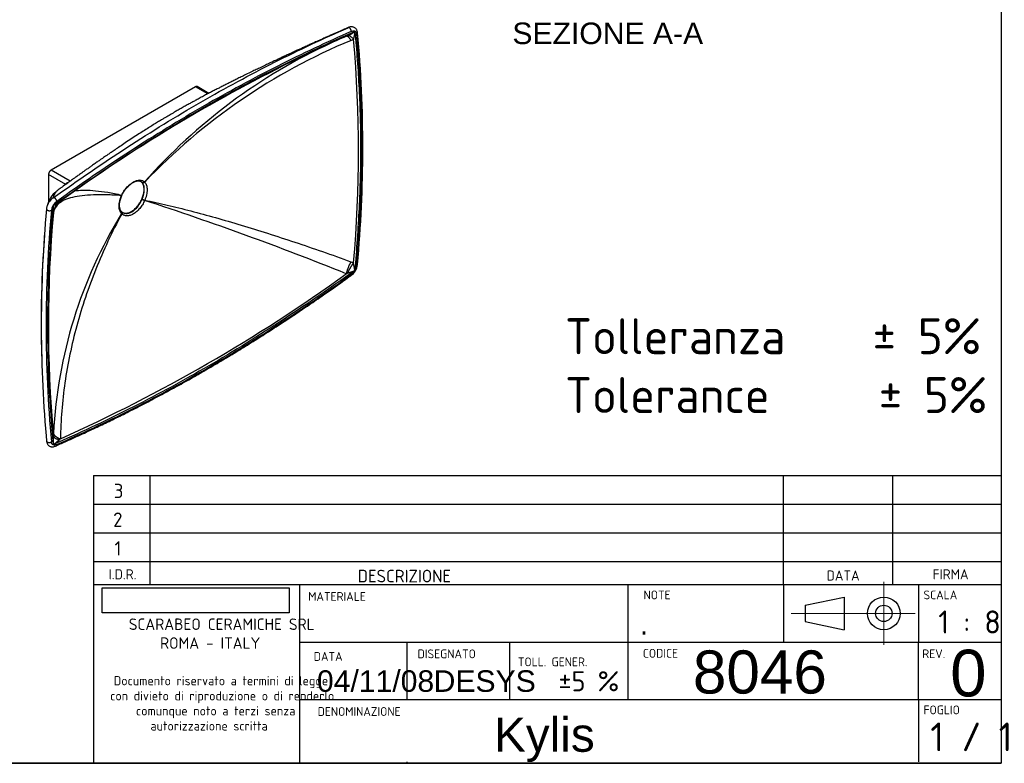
# Model space of a CAD drawing. Header units: millimetres. Extents: x 87 to 2279, y 58 to 1623.
# Tile 2 of 3: x 1183 to 2279, y 58 to 886. Entities that reach past the tile are written whole.
import ezdxf
from ezdxf.enums import TextEntityAlignment as Align
from ezdxf.lldxf.tags import DXFTag

# ---------------------------------------------------------------- set-up
doc = ezdxf.new("R2010")
doc.units = ezdxf.units.MM
for name, color, linetype in [('1', 7, 'Continuous'), ('Default', 7, 'Continuous'), ('KYLIS', 7, 'Continuous'), ('Predefinito', 7, 'Continuous')]:
    doc.layers.add(name, color=color, linetype=linetype)
doc.styles.add('SEACAD_arial_ttf', font='arial.ttf')
doc.styles.add('SEACAD_seiso_ttf', font='seiso.ttf')
doc.styles.add('SEACAD_seiso_ttfB', font='seiso.ttf')
doc.styles.add('SEACAD_seiso_ttfBI', font='seiso.ttf')
tags = doc.linetypes.add('CENTER2', pattern=[28.575, 19.05, -3.175, 3.175, -3.175]).pattern_tags.tags
tags[10:11] = [DXFTag(74, 4), DXFTag(75, 0), DXFTag(340, '0'), DXFTag(46, 0.0), DXFTag(50, 0.0), DXFTag(44, 0.0), DXFTag(45, 0.0)]
tags[8:9] = [DXFTag(74, 4), DXFTag(75, 0), DXFTag(340, '0'), DXFTag(46, 0.0), DXFTag(50, 0.0), DXFTag(44, 0.0), DXFTag(45, 0.0)]
tags[6:7] = [DXFTag(74, 4), DXFTag(75, 0), DXFTag(340, '0'), DXFTag(46, 0.0), DXFTag(50, 0.0), DXFTag(44, 0.0), DXFTag(45, 0.0)]
tags[4:5] = [DXFTag(74, 4), DXFTag(75, 0), DXFTag(340, '0'), DXFTag(46, 0.0), DXFTag(50, 0.0), DXFTag(44, 0.0), DXFTag(45, 0.0)]
picture_1 = doc.add_image_def('image1.jpg', size_in_pixel=(300, 40))

# ---------------------------------------------------------------- blocks, each defined once
blk = doc.blocks.new('SEANNOT_GROUP7')
at = {"layer": 'Default', "color": 7, "linetype": 'Continuous', "lineweight": 0, "style": 'SEACAD_arial_ttf'}
blk.add_text('04/11/08', height=24, dxfattribs=at).set_placement((1513.5, 161.8), align=Align.TOP_LEFT)
blk = doc.blocks.new('SEANNOT_GROUP8')
at = {"layer": 'Default', "color": 7, "linetype": 'Continuous', "lineweight": 0, "style": 'SEACAD_seiso_ttfB'}
blk.add_text('1 / 1', height=32, dxfattribs=at).set_placement((2196.2, 103.7), align=Align.TOP_LEFT)
blk = doc.blocks.new('SEANNOT_GROUP9')
at = {"layer": 'Predefinito', "color": 136, "linetype": 'CENTER2', "lineweight": 9}
for p, q in [((2144.4, 260.1), (2144.4, 190.1)), ((2179.4, 225.1), (2109.4, 225.1))]:
    blk.add_line(p, q, dxfattribs=at)
blk = doc.blocks.new('SEANNOT_GROUP10')
at = {"layer": 'Predefinito', "color": 136, "linetype": 'CENTER2', "lineweight": 9}
blk.add_line((2116.7, 225.1), (2041.4, 225.1), dxfattribs=at)
blk = doc.blocks.new('SEANNOT_GROUP11')
at = {"layer": 'Predefinito', "color": 7, "linetype": 'Continuous', "lineweight": 0, "style": 'SEACAD_arial_ttf'}
blk.add_text('Kylis', height=38, dxfattribs=at).set_placement((1710.6, 109.1), align=Align.TOP_LEFT)
blk = doc.blocks.new('SEANNOT_GROUP13')
at = {"layer": 'Predefinito', "color": 7, "linetype": 'Continuous', "lineweight": 0, "style": 'SEACAD_arial_ttf'}
blk.add_text('DESYS', height=24, dxfattribs=at).set_placement((1643.4, 161.8), align=Align.TOP_LEFT)
blk = doc.blocks.new('SEANNOT_GROUP14')
at = {"layer": 'Predefinito', "color": 7, "linetype": 'Continuous', "lineweight": 0, "style": 'SEACAD_arial_ttf'}
blk.add_text('.', height=24, dxfattribs=at).set_placement((1872.8, 225.4), align=Align.TOP_LEFT)
blk = doc.blocks.new('SEANNOT_GROUP15')
at = {"layer": 'Predefinito', "color": 7, "linetype": 'Continuous', "lineweight": 0, "style": 'SEACAD_arial_ttf'}
blk.add_text('8046', height=48, dxfattribs=at).set_placement((1931.9, 183.9), align=Align.TOP_LEFT)
blk = doc.blocks.new('SEANNOT_GROUP16')
at = {"layer": 'Predefinito', "color": 7, "linetype": 'Continuous', "lineweight": 0, "style": 'SEACAD_arial_ttf'}
blk.add_text('0', height=52, dxfattribs=at).set_placement((2218.3, 184.7), align=Align.TOP_LEFT)

msp = doc.modelspace()

# ---------------------------------------------------------------- linework, layer by layer
at = {"layer": '1', "color": 7, "linetype": 'Continuous'}
for p, q in [((2274.9, 1622.8), (2274.9, 58.3)), ((1265, 378.8), (2274.9, 378.8)), ((2032.7, 257.2), (2032.7, 378.8)), ((2154.3, 257.2), (2154.3, 378.8)), ((1265, 346.8), (2274.9, 346.8)), ((1265, 314.8), (2274.9, 314.8)), ((1265, 282.8), (2274.9, 282.8)), ((1265, 257.2), (2274.9, 257.2)), ((2032.7, 257.2), (2032.7, 193.2)), ((2183.1, 257.2), (2183.1, 193.2)), ((2056.8, 234.2), (2100.3, 243.3)), ((2100.3, 243.3), (2100.3, 206.9)), ((2056.8, 234.2), (2056.8, 216)), ((2056.8, 216), (2100.3, 206.9)), ((1494.2, 193.2), (2274.9, 193.2)), ((2183.1, 129.2), (2183.1, 193.2)), ((1494.2, 129.2), (2274.9, 129.2)), ((2183.1, 129.2), (2183.1, 59.8)), ((2274.9, 58.3), (86.9, 58.3)), ((710.3, 58.5), (2274.9, 58.5))]:
    msp.add_line(p, q, dxfattribs=at)
for radius in [18.2, 9.12]:
    msp.add_circle((2144.4, 225.1), radius, dxfattribs=at)
at = {"layer": 'KYLIS', "color": 7, "linetype": 'Continuous'}
for p, q in [((1546.3, 867.7), (1547.7, 868.3)), ((1554.4, 864.3), (1551.5, 863)), ((1378.3, 811.4), (1217.6, 718.6)), ((1392, 803.5), (1378.3, 811.4)), ((1393.2, 804.1), (1380.3, 811.6)), ((1214.8, 713.7), (1214.8, 683.7)), ((1234, 702.7), (1214.8, 713.7)), ((1239, 706.3), (1217.6, 718.6)), ((1321.7, 705.5), (1321.7, 705.5)), ((1321.9, 705.3), (1321.9, 705.3)), ((1296, 690.4), (1296, 690.4)), ((1296.2, 690.7), (1296.2, 690.7)), ((1296.3, 690.4), (1296.6, 690.8)), ((1321.7, 684.8), (1321.7, 684.8)), ((1321.9, 685.1), (1321.9, 685.1)), ((1220.3, 671.7), (1220.2, 671.4)), ((1296.1, 672.4), (1295.9, 672.5)), ((1296, 670.2), (1296, 670.2)), ((1296.2, 670), (1296.2, 670)), ((1551.3, 616.7), (1554.3, 615.3)), ((1547.7, 603.8), (1546.1, 603.2)), ((1212, 422.7), (1212.5, 417.2)), ((1220.2, 422.5), (1220.3, 425.6)), ((1228, 419.5), (1226.8, 418.5))]:
    msp.add_line(p, q, dxfattribs=at)
for centre, radius, start, end in [((1799.3, 286.5), 641.9, 113.0342, 113.5935), ((1792.9, 289.6), 628.5, 113.1052, 113.6864), ((1517.9, 928.7), 67.4, 296.3101, 304.1565), ((1500.9, 877.2), 55, 346.5061, 355.6218), ((140, 741.3), 1423.6, 354.8022, 5.1845), ((154.7, 742.7), 1409.9, 354.7398, 5.2456), ((1792.9, 289.6), 628.5, 114.7705, 138.563), ((1810.5, 239.7), 675, 112.5566, 136.3762), ((123, 740), 1436.7, 355.022, 4.9646), ((2277.5, -763), 1787.5, 116.2965, 125.9988), ((1319.7, 707.5), 2.88, 254.8532, 315.8164), ((1240.7, 672.6), 28.2, 127.3096, 167.3995), ((1240.7, 672.6), 28.2, 125.1658, 127.1552), ((1229.7, 673.3), 17.4, 123.6689, 170.1192), ((1232, 672.1), 14.2, 124.1918, 173.0583), ((1199.3, 723.4), 48.8, 295.1163, 304.333), ((246.5, -2621.2), 3476.5, 68.0482, 71.9842), ((2626.6, 546.6), 1419.9, 174.7959, 184.9967), ((2622.4, 545.1), 1410.3, 174.7671, 185.2462), ((1229.7, 673.3), 17.4, 170.1192, 173.344), ((2613.8, 546.4), 1400.2, 174.558, 185.458), ((2594.4, 547.1), 1379.8, 174.8325, 185.1005), ((1173.3, 674.1), 47, 356.7949, 6.2325), ((1736.3, 399.9), 516.6, 148.4579, 177.1516), ((1235.7, 670.3), 15.5, 159.9878, 168.8174), ((1299.2, 675), 4.1, 219.7874, 242.5622), ((2515.6, 546.6), 1309.1, 175.5742, 181.5406), ((1493.6, 601.3), 62.3, 5.2622, 13.0616), ((488.7, 2067.4), 1806.1, 294.163, 305.8374), ((1528.1, 663.6), 62.9, 288.1452, 295.949), ((1541.5, 615.3), 17.2, 304.3614, 353.6955), ((1543.6, 614.2), 14.3, 304.1432, 352.8538), ((1152.5, 419.3), 67.8, 354.8136, 2.6515), ((1190.3, 458.4), 54.1, 303.3484, 312.47), ((2594.4, 547.1), 1379.8, 185.1005, 185.1848)]:
    msp.add_arc(centre, radius, start, end, dxfattribs=at)
for points, knots in [([(1220.1, 687.8), (1247.4, 707.3), (1274.7, 726), (1329.5, 761.6), (1356.9, 778.5), (1411.7, 810.1), (1439.1, 824.9), (1493.7, 852.5), (1521, 865.3), (1548.2, 877.2)], [0, 0, 0, 0, 0.25, 0.25, 0.5, 0.5, 0.75, 0.75, 1, 1, 1, 1]), ([(1558.6, 871.6), (1558.6, 871.9), (1558.5, 872.8), (1558.1, 874.1), (1557.5, 875.3), (1556.7, 876.4), (1555.6, 877.2), (1554.4, 877.8), (1553.2, 878.1), (1551.9, 878.2), (1550.6, 878), (1549.2, 877.7), (1548.5, 877.3), (1548.1, 877.2)], [0, 0, 0, 0, 0.07285, 0.179284, 0.276211, 0.366492, 0.453229, 0.548101, 0.633147, 0.717591, 0.818149, 0.927027, 1, 1, 1, 1]), ([(1220, 679.2), (1248, 699.3), (1276, 718.6), (1331.9, 755.1), (1359.9, 772.4), (1415.8, 804.7), (1443.8, 819.7), (1499.8, 847.8), (1527.7, 860.9), (1555.7, 873)], [0, 0, 0, 0, 0.25, 0.25, 0.5, 0.5, 0.75, 0.75, 1, 1, 1, 1]), ([(1551.7, 872.9), (1524.4, 861), (1497.1, 848.2), (1442.5, 820.6), (1415.2, 805.9), (1360.6, 774.3), (1333.3, 757.5), (1278.6, 722.1), (1251.3, 703.4), (1224, 683.8)], [0, 0, 0, 0, 0.25, 0.25, 0.5, 0.5, 0.75, 0.75, 1, 1, 1, 1]), ([(1542.4, 874.7), (1542.3, 874.7), (1541.3, 874.3), (1539.7, 873.5), (1537.7, 872.7), (1535.9, 871.9), (1533.9, 871), (1531.8, 870.1), (1529.7, 869.2), (1528.1, 868.4), (1526.5, 867.7), (1524.7, 866.9), (1522.4, 865.9), (1519.8, 864.8), (1516.7, 863.4), (1513.6, 862), (1511, 860.8), (1509, 859.9), (1507.2, 859.1), (1505.4, 858.3), (1503.3, 857.3), (1500.8, 856.2), (1498.4, 855.1), (1496.4, 854.2), (1494.5, 853.3), (1492.6, 852.5), (1490.4, 851.4), (1488.1, 850.4), (1485.9, 849.4), (1484, 848.5), (1482.2, 847.7), (1480.2, 846.7), (1477.7, 845.6), (1475.2, 844.4), (1472.9, 843.4), (1471, 842.5), (1469.1, 841.6), (1467.1, 840.6), (1464.7, 839.5), (1462.1, 838.3), (1459.7, 837.1), (1457.4, 836.1), (1455.1, 835), (1452.5, 833.7), (1449, 832), (1444.5, 829.9), (1438.9, 827.2), (1433.3, 824.4), (1428, 821.8), (1423.3, 819.5), (1418.9, 817.3), (1414.4, 815), (1410, 812.8), (1405.6, 810.5), (1401.4, 808.4), (1397.1, 806.2), (1392.8, 803.9), (1388.3, 801.6), (1383.7, 799.1), (1379.3, 796.7), (1375.2, 794.5), (1371.2, 792.3), (1366.9, 789.9), (1362.4, 787.4), (1358.1, 785), (1354.4, 782.8), (1351.4, 781), (1348.8, 779.5), (1346.2, 778), (1343.4, 776.3), (1340, 774.3), (1335.9, 771.8), (1331.1, 768.8), (1325.7, 765.5), (1319.9, 761.8), (1313.5, 757.7), (1306.8, 753.4), (1300.3, 749), (1294.2, 745), (1289.1, 741.5), (1284.7, 738.5), (1281.1, 736.1), (1278.4, 734.2), (1275.9, 732.5), (1273.2, 730.7), (1270.1, 728.5), (1266.6, 726), (1263.1, 723.6), (1259.9, 721.3), (1256.9, 719.2), (1254, 717.2), (1251.6, 715.4), (1249.5, 713.9), (1247.4, 712.4), (1245.1, 710.7), (1242, 708.6), (1238.2, 705.8), (1233.7, 702.5), (1228.9, 699), (1225.9, 696.8), (1224.4, 695.7)], [0, 0, 0, 0, 0.001023, 0.008495, 0.013807, 0.018496, 0.024291, 0.031013, 0.037167, 0.041943, 0.045583, 0.051156, 0.057502, 0.065074, 0.074388, 0.084714, 0.091768, 0.097336, 0.102411, 0.107209, 0.113229, 0.121089, 0.128575, 0.134321, 0.139067, 0.144791, 0.151424, 0.158266, 0.164693, 0.170358, 0.175155, 0.180802, 0.188226, 0.196965, 0.20291, 0.207987, 0.213866, 0.219375, 0.226219, 0.234411, 0.242312, 0.247946, 0.25422, 0.262459, 0.271669, 0.285416, 0.301997, 0.320721, 0.335412, 0.349207, 0.362695, 0.374594, 0.389098, 0.401987, 0.413885, 0.427116, 0.439837, 0.452631, 0.467532, 0.481515, 0.492526, 0.504542, 0.51776, 0.531686, 0.544937, 0.556814, 0.565345, 0.572868, 0.581211, 0.590389, 0.600477, 0.614802, 0.630783, 0.648445, 0.66781, 0.688896, 0.711716, 0.734434, 0.754458, 0.771795, 0.786429, 0.798355, 0.807569, 0.814601, 0.823783, 0.835129, 0.84761, 0.860438, 0.871399, 0.882591, 0.892913, 0.901759, 0.90912, 0.915852, 0.923872, 0.934775, 0.948575, 0.965289, 0.984934, 1, 1, 1, 1]), ([(1551.7, 872.9), (1552.4, 873.3), (1553.2, 873.5), (1554, 873.6), (1554.2, 873.6), (1554.5, 873.6), (1554.7, 873.6), (1555.2, 873.6), (1555.5, 873.5), (1555.9, 873.3), (1556.1, 873.3), (1556.3, 873.1), (1556.5, 873), (1556.8, 872.7), (1557, 872.4), (1557.3, 872), (1557.3, 871.8), (1557.5, 871.5), (1557.5, 871.3), (1557.7, 870.8), (1557.7, 870.4), (1557.8, 870)], [0, 0, 0, 0, 0.25, 0.25, 0.3125, 0.3125, 0.375, 0.375, 0.5, 0.5, 0.5625, 0.5625, 0.625, 0.625, 0.75, 0.75, 0.8125, 0.8125, 0.875, 0.875, 1, 1, 1, 1]), ([(1555.7, 873), (1557.7, 851.9), (1559.3, 830.7), (1560.9, 798.4), (1561.4, 787.6), (1561.9, 765.7), (1562.1, 754.8), (1562.1, 721.5), (1561.5, 699), (1559.2, 653.4), (1557.6, 630.3), (1555.7, 607)], [0, 0, 0, 0, 0.25, 0.25, 0.375, 0.375, 0.5, 0.5, 0.75, 0.75, 1, 1, 1, 1]), ([(1234.1, 702.9), (1234.1, 703.2), (1234.2, 703.4), (1234.5, 703.8), (1234.6, 703.9), (1234.8, 704.1), (1234.9, 704.2), (1235.2, 704.4), (1235.3, 704.5), (1235.6, 704.6), (1235.8, 704.7), (1236.2, 704.8), (1236.5, 704.9), (1236.9, 705)], [0, 0, 0, 0, 0.25, 0.25, 0.375, 0.375, 0.5, 0.5, 0.625, 0.625, 0.75, 0.75, 1, 1, 1, 1]), ([(1296.2, 690.7), (1296.9, 692.3), (1297.8, 693.8), (1299.7, 696.7), (1300.8, 698.1), (1303.1, 700.6), (1304.3, 701.8), (1306.7, 703.8), (1308, 704.7), (1310.5, 706.1), (1311.7, 706.7), (1314, 707.4), (1315.2, 707.6), (1317.3, 707.7), (1318.3, 707.5), (1320.2, 706.8), (1321, 706.2), (1321.7, 705.5)], [0, 0, 0, 0, 0.125, 0.125, 0.25, 0.25, 0.375, 0.375, 0.5, 0.5, 0.625, 0.625, 0.75, 0.75, 0.875, 0.875, 1, 1, 1, 1]), ([(1296.5, 690.9), (1296.7, 691.3), (1297.2, 692.4), (1298.3, 694.3), (1299.7, 696.3), (1301.2, 698.3), (1302.9, 700.1), (1304.6, 701.7), (1306.3, 703.2), (1308, 704.4), (1309.7, 705.3), (1311.3, 706), (1312.8, 706.5), (1314.2, 706.7), (1315.4, 706.7), (1316.4, 706.5), (1317, 706.2), (1317.3, 706)], [0, 0, 0, 0, 0.037281, 0.106789, 0.176434, 0.245648, 0.315149, 0.38499, 0.453828, 0.523028, 0.5916, 0.659694, 0.726324, 0.793236, 0.861505, 0.931019, 1, 1, 1, 1]), ([(1321.9, 705.3), (1321.8, 705.2), (1321.7, 705.1), (1321.5, 704.9), (1321.3, 704.8), (1321.1, 704.7), (1321, 704.6), (1320.7, 704.5), (1320.6, 704.5), (1320.3, 704.4), (1320.2, 704.4), (1319.9, 704.4), (1319.8, 704.4), (1319.5, 704.4), (1319.4, 704.5), (1319.1, 704.6), (1319, 704.7), (1318.9, 704.7)], [0, 0, 0, 0, 0.125, 0.125, 0.25, 0.25, 0.375, 0.375, 0.5, 0.5, 0.625, 0.625, 0.75, 0.75, 0.875, 0.875, 1, 1, 1, 1]), ([(1318.9, 686.2), (1319.3, 687.1), (1319.7, 688), (1320.3, 689.8), (1320.6, 690.8), (1320.9, 692.1), (1320.9, 692.6), (1321.1, 693.5), (1321.2, 693.9), (1321.3, 695.2), (1321.4, 696.1), (1321.4, 697.3), (1321.4, 697.7), (1321.3, 698.5), (1321.3, 698.9), (1321.1, 700), (1321, 700.7), (1320.7, 701.7), (1320.5, 702), (1320.3, 702.6), (1320.1, 702.9), (1319.7, 703.8), (1319.3, 704.3), (1318.9, 704.7)], [0, 0, 0, 0, 0.125, 0.125, 0.25, 0.25, 0.3125, 0.3125, 0.375, 0.375, 0.5, 0.5, 0.5625, 0.5625, 0.625, 0.625, 0.75, 0.75, 0.8125, 0.8125, 0.875, 0.875, 1, 1, 1, 1]), ([(1321.9, 705.3), (1322.3, 704.8), (1322.7, 704.3), (1323.4, 703.1), (1323.6, 702.4), (1324, 701.3), (1324.1, 701), (1324.2, 700.2), (1324.3, 699.8), (1324.5, 698.6), (1324.5, 697.7), (1324.5, 696.4), (1324.5, 695.9), (1324.5, 695), (1324.4, 694.5), (1324.3, 693.1), (1324.1, 692.1), (1323.8, 690.6), (1323.6, 690.1), (1323.4, 689.1), (1323.2, 688.6), (1322.7, 687.1), (1322.3, 686.1), (1321.9, 685.1)], [0, 0, 0, 0, 0.125, 0.125, 0.25, 0.25, 0.3125, 0.3125, 0.375, 0.375, 0.5, 0.5, 0.5625, 0.5625, 0.625, 0.625, 0.75, 0.75, 0.8125, 0.8125, 0.875, 0.875, 1, 1, 1, 1]), ([(1224.4, 695.7), (1223.2, 694.8), (1222.3, 693.8), (1220.7, 691.3), (1220.2, 689.6), (1220.1, 687.8)], [0.5600232, 0.5600232, 0.5600232, 0.5600232, 0.75, 0.75, 1, 1, 1, 1]), ([(1296, 690.4), (1293, 690.5), (1290.2, 690.7), (1284.6, 690.9), (1281.9, 691), (1274.1, 691.2), (1269.2, 691.2), (1260.1, 690.9), (1255.9, 690.5), (1248.2, 689.6), (1244.6, 689), (1238.3, 687.5), (1235.4, 686.5), (1230.5, 684.4), (1228.4, 683.1), (1223.1, 679), (1221, 675.7), (1220.3, 671.7)], [0, 0, 0, 0, 0.0625, 0.0625, 0.125, 0.125, 0.25, 0.25, 0.375, 0.375, 0.5, 0.5, 0.625, 0.625, 0.75, 0.75, 1, 1, 1, 1]), ([(1244.7, 695.7), (1245.1, 695.8), (1245.5, 695.8), (1248.8, 696.2), (1252, 696.3), (1259.1, 696.3), (1263, 696.1), (1271.4, 695.3), (1275.9, 694.7), (1285.6, 693.2), (1290.7, 692.2), (1296.2, 690.7)], [0.4828558, 0.4828558, 0.4828558, 0.4828558, 0.5, 0.5, 0.625, 0.625, 0.75, 0.75, 0.875, 0.875, 1, 1, 1, 1]), ([(1296, 670.2), (1295.6, 670.7), (1295.2, 671.3), (1294.5, 672.5), (1294.2, 673.1), (1293.9, 674.2), (1293.8, 674.6), (1293.6, 675.4), (1293.5, 675.8), (1293.3, 677), (1293.3, 677.8), (1293.3, 679.2), (1293.3, 679.6), (1293.3, 680.6), (1293.4, 681), (1293.6, 682.5), (1293.8, 683.4), (1294.1, 684.9), (1294.2, 685.4), (1294.5, 686.4), (1294.7, 686.9), (1295.2, 688.4), (1295.6, 689.4), (1296, 690.4)], [0, 0, 0, 0, 0.125, 0.125, 0.25, 0.25, 0.3125, 0.3125, 0.375, 0.375, 0.5, 0.5, 0.5625, 0.5625, 0.625, 0.625, 0.75, 0.75, 0.8125, 0.8125, 0.875, 0.875, 1, 1, 1, 1]), ([(1295.9, 672.5), (1295.7, 672.8), (1295.3, 673.3), (1294.6, 674.6), (1294.2, 676.1), (1293.9, 677.8), (1293.7, 679.7), (1293.9, 681.7), (1294.2, 683.8), (1294.7, 686), (1295.4, 688.3), (1296, 689.6), (1296.3, 690.4)], [0, 0, 0, 0, 0.087334, 0.192725, 0.296562, 0.398644, 0.499655, 0.601946, 0.70244, 0.803448, 0.904951, 1, 1, 1, 1]), ([(1296.3, 690.4), (1296.3, 690.4), (1296.3, 690.4), (1296.3, 690.4), (1296.2, 690.4), (1296.1, 690.4), (1296.1, 690.4), (1296, 690.4)], [0.6582004, 0.6582004, 0.6582004, 0.6582004, 0.75, 0.75, 0.875, 0.875, 1, 1, 1, 1]), ([(1296.2, 690.7), (1296.2, 690.7), (1296.3, 690.7), (1296.4, 690.8), (1296.4, 690.8), (1296.5, 690.8), (1296.5, 690.8), (1296.5, 690.9)], [0, 0, 0, 0, 0.125, 0.125, 0.25, 0.25, 0.3445689, 0.3445689, 0.3445689, 0.3445689]), ([(1321.7, 684.8), (1321, 683.2), (1320.2, 681.6), (1318.4, 678.7), (1317.3, 677.3), (1315.2, 674.7), (1314.1, 673.5), (1311.7, 671.4), (1310.5, 670.6), (1308, 669.1), (1306.8, 668.6), (1304.3, 667.9), (1303.1, 667.7), (1300.8, 667.7), (1299.8, 667.9), (1297.8, 668.7), (1296.9, 669.3), (1296.2, 670)], [0, 0, 0, 0, 0.125, 0.125, 0.25, 0.25, 0.375, 0.375, 0.5, 0.5, 0.625, 0.625, 0.75, 0.75, 0.875, 0.875, 1, 1, 1, 1]), ([(1297.3, 671.4), (1297.5, 671.3), (1297.7, 671.2), (1298.8, 670.7), (1299.8, 670.4), (1301.9, 670.3), (1303, 670.4), (1305.3, 671.1), (1306.5, 671.5), (1308.7, 672.9), (1309.9, 673.7), (1312, 675.6), (1313.1, 676.7), (1316, 680.4), (1317.6, 683.2), (1318.9, 686.2)], [0.0941264, 0.0941264, 0.0941264, 0.0941264, 0.125, 0.125, 0.25, 0.25, 0.375, 0.375, 0.5, 0.5, 0.625, 0.625, 0.75, 0.75, 1, 1, 1, 1]), ([(1321.7, 684.8), (1321.6, 684.8), (1321.5, 684.8), (1321.3, 684.9), (1321.1, 684.9), (1320.9, 685), (1320.8, 685), (1320.5, 685.1), (1320.4, 685.1), (1320.1, 685.3), (1320, 685.3), (1319.7, 685.4), (1319.6, 685.5), (1319.3, 685.7), (1319.2, 685.8), (1319.1, 686), (1319, 686.1), (1318.9, 686.2)], [0, 0, 0, 0, 0.125, 0.125, 0.25, 0.25, 0.375, 0.375, 0.5, 0.5, 0.625, 0.625, 0.75, 0.75, 0.875, 0.875, 1, 1, 1, 1]), ([(1318.9, 686.2), (1319, 686.2), (1319.1, 686.2), (1319.4, 686.1), (1319.5, 686.1), (1319.8, 686), (1319.9, 686), (1320.2, 685.9), (1320.3, 685.8), (1320.6, 685.7), (1320.7, 685.6), (1321, 685.5), (1321.1, 685.4), (1321.3, 685.3), (1321.5, 685.3), (1321.7, 685.2), (1321.8, 685.2), (1321.9, 685.1)], [0, 0, 0, 0, 0.125, 0.125, 0.25, 0.25, 0.375, 0.375, 0.5, 0.5, 0.625, 0.625, 0.75, 0.75, 0.875, 0.875, 1, 1, 1, 1]), ([(1321.9, 685.1), (1326, 684.4), (1330.1, 683.5), (1338.4, 681.7), (1342.6, 680.8), (1355.5, 677.7), (1364.2, 675.5), (1382.2, 670.8), (1391.3, 668.3), (1410, 663.1), (1419.5, 660.3), (1438.9, 654.4), (1448.7, 651.4), (1468.6, 645.1), (1478.7, 641.8), (1509.2, 631.6), (1530, 624.4), (1551.3, 616.7)], [0, 0, 0, 0, 0.0625, 0.0625, 0.125, 0.125, 0.25, 0.25, 0.375, 0.375, 0.5, 0.5, 0.625, 0.625, 0.75, 0.75, 1, 1, 1, 1]), ([(1296.2, 670), (1290.8, 659.8), (1285.7, 649.6), (1276.1, 629.1), (1271.6, 618.7), (1263.2, 597.9), (1259.3, 587.4), (1252.2, 566.4), (1249, 555.8), (1243.3, 534.7), (1240.8, 524.1), (1236.4, 503), (1234.5, 492.5), (1230, 461), (1228.3, 440.2), (1228, 419.5)], [0, 0, 0, 0, 0.125, 0.125, 0.25, 0.25, 0.375, 0.375, 0.5, 0.5, 0.625, 0.625, 0.75, 0.75, 1, 1, 1, 1]), ([(1296, 670.2), (1296.1, 670.3), (1296.1, 670.5), (1296.2, 670.7), (1296.3, 670.9), (1296.3, 671.1), (1296.3, 671.3), (1296.3, 671.5), (1296.3, 671.7), (1296.2, 671.9), (1296.2, 672), (1296.1, 672.2), (1296.1, 672.3), (1296, 672.4), (1296, 672.5), (1295.9, 672.5)], [0, 0, 0, 0, 0.125, 0.125, 0.25, 0.25, 0.375, 0.375, 0.5, 0.5, 0.625, 0.625, 0.75, 0.75, 0.8118972, 0.8118972, 0.8118972, 0.8118972]), ([(1296, 672.4), (1296.1, 672.3), (1296.2, 672.3), (1296.3, 672.1), (1296.4, 672), (1296.5, 671.7), (1296.5, 671.6), (1296.5, 671.4), (1296.5, 671.3), (1296.5, 671), (1296.5, 670.9), (1296.5, 670.6), (1296.4, 670.5), (1296.3, 670.3), (1296.2, 670.2), (1296.2, 670)], [0.1664834, 0.1664834, 0.1664834, 0.1664834, 0.25, 0.25, 0.375, 0.375, 0.5, 0.5, 0.625, 0.625, 0.75, 0.75, 0.875, 0.875, 1, 1, 1, 1]), ([(1555.7, 607), (1527.7, 586.8), (1499.7, 567.6), (1443.8, 531.1), (1415.8, 513.8), (1359.9, 481.5), (1331.9, 466.5), (1276, 438.4), (1248, 425.3), (1220, 413.2)], [0, 0, 0, 0, 0.25, 0.25, 0.5, 0.5, 0.75, 0.75, 1, 1, 1, 1]), ([(1223.2, 411.8), (1227.4, 413.6), (1236.6, 417.7), (1252.3, 424.8), (1268.5, 432.3), (1284.3, 439.9), (1300.3, 447.8), (1317, 456.3), (1334.2, 465.3), (1351.5, 474.6), (1368.6, 484), (1385.5, 493.6), (1402.4, 503.5), (1419.2, 513.5), (1436.1, 523.9), (1453.2, 534.6), (1470.4, 545.7), (1487, 556.6), (1503.1, 567.5), (1519.2, 578.5), (1535.6, 590), (1545.6, 597.2), (1551.2, 601.1)], [0, 0, 0, 0, 0.035763, 0.090467, 0.140084, 0.186007, 0.234847, 0.285942, 0.339056, 0.39161, 0.443634, 0.495161, 0.546203, 0.597167, 0.648602, 0.70054, 0.753012, 0.806056, 0.85225, 0.90084, 0.953509, 1, 1, 1, 1]), ([(1224.1, 413.2), (1251.4, 425.2), (1278.7, 438), (1333.3, 465.6), (1360.6, 480.3), (1415.1, 511.9), (1442.4, 528.6), (1497, 564.1), (1524.3, 582.7), (1551.6, 602.3)], [0, 0, 0, 0, 0.25, 0.25, 0.5, 0.5, 0.75, 0.75, 1, 1, 1, 1]), ([(1212.6, 417.2), (1212.6, 416.9), (1212.7, 416.1), (1213.1, 414.9), (1213.7, 413.6), (1214.4, 412.5), (1215.4, 411.6), (1216.6, 411), (1217.8, 410.7), (1219.1, 410.6), (1220.5, 410.7), (1221.9, 411.1), (1222.7, 411.4), (1223.1, 411.6)], [0, 0, 0, 0, 0.061288, 0.16763, 0.263989, 0.353572, 0.439615, 0.534016, 0.617433, 0.701414, 0.800782, 0.908134, 1, 1, 1, 1]), ([(1224.1, 413.2), (1223.4, 412.9), (1222.6, 412.7), (1221.7, 412.6), (1221.6, 412.6), (1221.2, 412.6), (1221.1, 412.6), (1220.6, 412.6), (1220.3, 412.7), (1219.8, 412.9), (1219.7, 412.9), (1219.4, 413.1), (1219.3, 413.2), (1219, 413.5), (1218.7, 413.7), (1218.5, 414.2), (1218.4, 414.3), (1218.3, 414.7), (1218.2, 414.8), (1218.1, 415.4), (1218, 415.8), (1218, 416.2)], [0, 0, 0, 0, 0.25, 0.25, 0.3125, 0.3125, 0.375, 0.375, 0.5, 0.5, 0.5625, 0.5625, 0.625, 0.625, 0.75, 0.75, 0.8125, 0.8125, 0.875, 0.875, 1, 1, 1, 1])]:
    msp.add_open_spline(points, degree=3, knots=knots, dxfattribs=at)
for points, weights in [([(1551.7, 872.9), (1551.8, 874.7), (1550.6, 876.2), (1549.4, 877.7), (1548.2, 877.2)], [1, 0.842639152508, 1, 0.842639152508, 1]), ([(1297, 671.6), (1307, 665.8), (1317, 683.1), (1327, 700.4), (1317, 706.2)], [1, 0.707106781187, 1, 0.707106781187, 1]), ([(1224, 683.8), (1223.9, 685.3), (1222.5, 686.8), (1221.1, 688.2), (1220.1, 687.8)], [1, 0.842664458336, 1, 0.842664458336, 1]), ([(1212.5, 675.4), (1212.4, 674.2), (1214.4, 673.6), (1216.4, 673.1), (1217.9, 673.8)], [1, 0.82401930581, 1, 0.82401930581, 1]), ([(1212.5, 417.2), (1212.6, 415.9), (1214.6, 415.5), (1216.5, 415.2), (1218, 416.2)], [1, 0.839413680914, 1, 0.839413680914, 1])]:
    msp.add_rational_spline(points, weights, degree=2, knots=[0, 0, 0, 0.5, 0.5, 1, 1, 1], dxfattribs=at)
for points in [[(1546.3, 867.7), (1526, 858.8), (1505.8, 849.3), (1485.5, 839.4)], [(1318.9, 704.7), (1318.4, 705.3), (1317.9, 705.7), (1317.3, 706)], [(1224.4, 695.7), (1224.4, 695.7), (1224.4, 695.7), (1224.4, 695.7)]]:
    msp.add_open_spline(points, degree=3, dxfattribs=at)
for points, weights in [([(1551.5, 863), (1548, 868.5), (1546.3, 867.7)], [1, 0.892643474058, 1]), ([(1554.4, 864.3), (1550.2, 868.9), (1547.7, 868.3)], [1, 0.908502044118, 1]), ([(1557.8, 870), (1558.8, 870.7), (1558.7, 871.6)], [1, 0.913994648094, 1]), ([(1380.3, 811.6), (1379.4, 812.1), (1378.3, 811.4)], [1, 0.923879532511, 1]), ([(1217.6, 718.6), (1214.8, 717), (1214.8, 713.7)], [1, 0.707106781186, 1]), ([(1321.7, 705.5), (1321.8, 705.4), (1321.9, 705.3)], [1, 0.999930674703, 1]), ([(1321.7, 705.5), (1321.8, 705.4), (1321.9, 705.3)], [1, 0.999930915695, 1]), ([(1296.2, 690.7), (1296.1, 690.6), (1296, 690.4)], [1, 0.999930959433, 1]), ([(1296.2, 690.7), (1296.1, 690.6), (1296, 690.4)], [1, 0.999931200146, 1]), ([(1226.8, 683), (1220.8, 678.8), (1220.2, 671.4)], [1, 0.908535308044, 1]), ([(1321.9, 685.1), (1321.8, 685), (1321.7, 684.8)], [1, 0.999926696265, 1]), ([(1321.9, 685.1), (1321.8, 685), (1321.7, 684.8)], [1, 0.999927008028, 1]), ([(1220.4, 673.1), (1220.3, 672.4), (1220.3, 671.7)], [1, 0.99910885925, 1]), ([(1220.5, 673.2), (1220.5, 673.2), (1220.4, 673.1)], [1, 0.999981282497, 1]), ([(1296, 670.2), (1296.1, 670.1), (1296.2, 670)], [1, 0.999926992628, 1]), ([(1296, 670.2), (1296.1, 670.1), (1296.2, 670)], [1, 0.999927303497, 1]), ([(1551.3, 616.7), (1547.8, 610.3), (1546.1, 603.2)], [1, 0.891906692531, 1]), ([(1554.3, 615.3), (1550.1, 610.1), (1547.7, 603.8)], [1, 0.909128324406, 1]), ([(1557.8, 612.4), (1558.6, 612.8), (1558.7, 613.4)], [1, 0.938865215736, 1]), ([(1558.7, 613.4), (1558.7, 613.4), (1558.7, 613.4)], [1, 0.99978711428, 1]), ([(1551.2, 601), (1551.7, 601.4), (1551.6, 602.3)], [1, 0.93887885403, 1]), ([(1551.2, 601), (1551.2, 601), (1551.2, 601)], [1, 0.999904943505, 1]), ([(1220.2, 422.5), (1220.9, 420), (1226.8, 418.5)], [1, 0.909161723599, 1]), ([(1220.3, 425.6), (1221, 421.7), (1228, 419.5)], [1, 0.891895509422, 1]), ([(1223.1, 411.6), (1223.2, 411.6), (1223.2, 411.6)], [1, 0.999903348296, 1]), ([(1223.2, 411.6), (1224, 412), (1224.1, 413.2)], [1, 0.916265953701, 1])]:
    msp.add_rational_spline(points, weights, degree=2, dxfattribs=at)
at = {"layer": 'Predefinito', "color": 7, "linetype": 'Continuous'}
for p, q in [((1265, 378.8), (1265, 59.6)), ((1327.5, 378.8), (1327.5, 257.2)), ((1494.2, 257.2), (1494.2, 59.6)), ((1859.5, 257.2), (1859.5, 129.2)), ((1613.7, 193.2), (1613.7, 129.2)), ((1727.7, 193.2), (1727.7, 129.2)), ((1613.7, 59.8), (1613.7, 59.6))]:
    msp.add_line(p, q, dxfattribs=at)

# ---------------------------------------------------------------- block references
at = {"layer": 'Default'}
for name in ['SEANNOT_GROUP7', 'SEANNOT_GROUP8']:
    msp.add_blockref(name, (0, 0), dxfattribs=at)
at = {"layer": 'Predefinito'}
for name in ['SEANNOT_GROUP9', 'SEANNOT_GROUP10', 'SEANNOT_GROUP14', 'SEANNOT_GROUP15', 'SEANNOT_GROUP16', 'SEANNOT_GROUP13', 'SEANNOT_GROUP11']:
    msp.add_blockref(name, (0, 0), dxfattribs=at)

# ---------------------------------------------------------------- texts
at = {"color": 7, "linetype": 'Continuous', "style": 'SEACAD_arial_ttf'}
msp.add_text('SEZIONE A-A', height=24, dxfattribs=at).set_placement((1731, 882.9), align=Align.TOP_LEFT)
at = {"layer": '1', "color": 7, "linetype": 'Continuous', "style": 'SEACAD_seiso_ttf'}
for s, height, p in [('MATERIALE', 9.79, (1503.8, 248.9)), ('NOTE', 9.79, (1877, 250.6)), ('SCALA', 9.79, (2188.6, 250.6)), ('1 : 8', 25.6, (2205, 228.4)), ('DATA', 9.79, (1509.9, 182.1)), ('DISEGNATO', 9.79, (1625.5, 185)), ('TOLL. GENER.', 9.792, (1737.1, 176.1)), ('CODICE', 9.79, (1876.2, 185.6)), ('REV.', 9.79, (2187.2, 185.1)), ('±5 %', 22.4, (1782.3, 160.8)), ('DENOMINAZIONE', 9.767, (1514.3, 120.8)), ('FOGLIO', 9.79, (2188.6, 122.6))]:
    msp.add_text(s, height=height, dxfattribs=at).set_placement(p, align=Align.TOP_LEFT)
at = {"layer": 'Default', "color": 7, "linetype": 'Continuous', "style": 'SEACAD_seiso_ttf'}
for s, p in [('Tolleranza    ± 5%', (1789.6, 553.7)), ('Tolerance     ± 5%', (1789.6, 488.2))]:
    msp.add_text(s, height=40, dxfattribs=at).set_placement(p, align=Align.TOP_LEFT)
at = {"layer": 'Predefinito', "color": 7, "linetype": 'Continuous'}
for s, height, style, p in [('3', 16, 'SEACAD_seiso_ttf', (1287.4, 369.5)), ('2', 16, 'SEACAD_seiso_ttf', (1286.7, 337.5)), ('1', 16, 'SEACAD_seiso_ttf', (1288.3, 305.5)), ('I.D.R.', 11.2, 'SEACAD_seiso_ttf', (1281.7, 274.3)), ('FIRMA', 11.2, 'SEACAD_seiso_ttf', (2198.8, 274.3)), ('DESCRIZIONE', 14, 'SEACAD_seiso_ttf', (1558.8, 273.7)), ('DATA', 11.2, 'SEACAD_seiso_ttf', (2080.7, 272.9)), ('SCARABEO CERAMICHE SRL', 12.8, 'SEACAD_seiso_ttfBI', (1304.1, 219.5)), ('ROMA - ITALY', 12.8, 'SEACAD_seiso_ttfBI', (1338.9, 198.5)), ('Documento riservato a termini di legge', 10.24, 'SEACAD_seiso_ttf', (1287.3, 155.3)), ('con divieto di riproduzione o di renderlo', 10.24, 'SEACAD_seiso_ttf', (1283.4, 138.5)), ('comunque noto a terzi senza ', 10.24, 'SEACAD_seiso_ttf', (1312.1, 121.8)), ('autorizzazione scritta', 10.24, 'SEACAD_seiso_ttf', (1328.2, 105))]:
    msp.add_text(s, height=height, dxfattribs=dict(at, style=style)).set_placement(p, align=Align.TOP_LEFT)

# ---------------------------------------------------------------- pictures from other files: only their frames are drawn
image = msp.add_image(picture_1, insert=(1274.3, 225.8), size_in_units=(208.2, 27.8))

doc.saveas('drawing.dxf')
